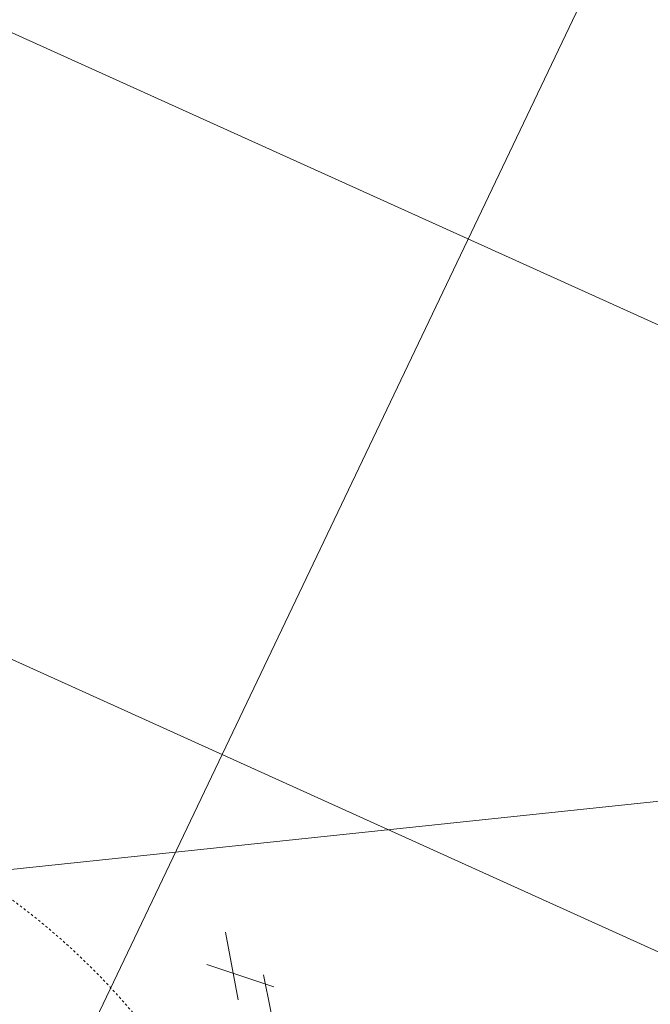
# Model space of a CAD drawing. Header units: centimetres. Extents: x 843425950 to 843478602, y 588811213 to 588851397.
# Tile 49 of 89: x 843442564 to 843442700, y 588832503 to 588832714. Entities that reach past the tile are written whole.
import ezdxf

# ---------------------------------------------------------------- set-up
doc = ezdxf.new("R2010")
doc.units = ezdxf.units.CM
doc.header["$MEASUREMENT"] = 0
doc.linetypes.add('EGBU01', pattern=[1, 0.5, -0.5])
doc.layers.get('0').update_dxf_attribs({"lineweight": 5})
for name, color, linetype, lineweight in [('0-LINIA CIENKA', 8, 'Continuous', 9), ('IS_WOD_rzędne', 5, 'Continuous', 9), ('S_strefa zagrożenia wybuchem', 7, 'EGBU01', 13), ('wymiarowanie', 123, 'Continuous', 5)]:
    doc.layers.add(name, color=color, linetype=linetype, lineweight=lineweight)
picture_1 = doc.add_image_def('image1.jpg', size_in_pixel=(6614, 4677))

# ---------------------------------------------------------------- blocks, each defined once
blk = doc.blocks.new('PZT BARSZCZEWO')
at = {"layer": '0-LINIA CIENKA', "lineweight": 5, "ltscale": 2, "transparency": 33554687}
h = blk.add_hatch(dxfattribs=at)
h.set_pattern_fill('ANSI37', color=256, scale=1000, angle=20)
h.set_pattern_definition([(65, (0, 0), (-113.2884733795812, 52.82728271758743), []), (155, (0, 0), (-52.82728271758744, -113.2884733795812), [])])
edge = h.paths.add_edge_path()
edge.add_line((843441756.9641684, 588833158.7344854), (843442575.483008, 588832236.5806395))
edge.add_line((843442575.483008, 588832236.5806395), (843444368.2496421, 588833842.5538505))
edge.add_line((843444368.2496421, 588833842.5538505), (843443655.9849038, 588834657.7236509))
edge.add_line((843443655.9849038, 588834657.7236509), (843443055.3110482, 588834184.0961442))
edge.add_line((843443055.3110482, 588834184.0961442), (843442940.5186727, 588834093.6003145))
edge.add_line((843442923.836077, 588834078.4714526), (843441756.9641684, 588833158.7344854))
h.paths.add_polyline_path([(843444368.2496421, 588833842.5538505), (843445637.7722989, 588832389.7115824), (843445134.1501327, 588831938.9706669), (843444877.3431487, 588832225.9353465), (843444824.5023687, 588832178.7412899), (843444831.1155701, 588832169.6302025), (843444743.8351632, 588832091.7792779), (843443710.0761355, 588833247.9569395)])
at = {"layer": 'wymiarowanie', "lineweight": 5, "ltscale": 0.5}
image = blk.add_image(picture_1, insert=(843431362.0643705, 588824232.5320414), size_in_units=(21007.289183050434, 14855.018374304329), rotation=0.10583542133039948, dxfattribs=at)
image.dxf.flags = 7

msp = doc.modelspace()

# ---------------------------------------------------------------- block references
msp.add_blockref('PZT BARSZCZEWO', (0, 0))

# ---------------------------------------------------------------- next in the draw order: hatches: boundary and pattern name
at = {"layer": 'S_strefa zagrożenia wybuchem'}
h = msp.add_hatch(dxfattribs=at)
h.set_pattern_fill('AR-CONC', color=1, scale=9.999999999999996, angle=359.8311976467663)
h.set_pattern_definition([(49.83119764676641, (843444005.5862415, 588831444.9671925), (71.70721923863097, -6.486502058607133), [7.49999999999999, -82.49999999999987]), (354.8311976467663, (843444005.5862415, 588831444.9671925), (-13.65346586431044, 75.25976518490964), [5.999999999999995, -65.99999999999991]), (100.2826421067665, (843444011.561843, 588831444.4266508), (58.05375314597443, 68.77326235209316), [6.37401919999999, -70.11421119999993]), (46.01539764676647, (843444005.6451646, 588831464.9671057), (106.6749053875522, -16.86628182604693), [11.25, -123.75]), (96.46683313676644, (843444014.5347368, 588831463.561579), (93.75277913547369, 97.13607164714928), [9.561034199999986, -105.1713759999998]), (351.0153616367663, (843444005.6451646, 588831464.9671057), (93.75277907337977, 97.13607159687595), [8.999999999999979, -99.00000009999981]), (20.83119764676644, (843444015.6303904, 588831459.9376659), (59.57182849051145, -40.43757225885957), [7.499999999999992, -82.4999999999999]), (325.8311976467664, (843444015.6303904, 588831459.9376659), (24.54506786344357, 72.44300538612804), [5.999999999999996, -65.99999999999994]), (71.28264238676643, (843444020.5947094, 588831456.5678682), (84.11689562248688, 32.00543297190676), [6.374018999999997, -70.11421119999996]), (37.33119764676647, (843444005.5862415, 588831444.9671925), (1.314055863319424, 33.28565843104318), [0, -65.2, 0, -67, 0, -66.25000000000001]), (7.331197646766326, (843444005.5862415, 588831444.9671925), (26.42303928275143, 39.36349571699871), [0, -38.19999999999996, 0, -63.69999999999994, 0, -25.24999999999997]), (327.3311976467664, (843443983.2863383, 588831445.0328918), (53.37536693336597, -2.412749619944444), [0, -24.99999999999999, 0, -77.99999999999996, 0, -103.4999999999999]), (317.3311976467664, (843443973.2863817, 588831445.0623533), (58.34785629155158, 9.838639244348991), [0, -32.49999999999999, 0, -51.79999999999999, 0, -73.49999999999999])])
edge = h.paths.add_edge_path()
edge.add_arc((843442474.7323442, 588832394.8086982), 150, 166.4400334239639, 166.4400334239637)

# ---------------------------------------------------------------- next in the draw order: linework, layer by layer
at = {"color": 0}
for points in [[(843442608.6661615, 588832518.1016107), (843442611.3990602, 588832503.5453176)], [(843442604.6539576, 588832511.1432904), (843442619.0648593, 588832506.3880718)], [(843442616.8164928, 588832508.9207281), (843442619.8304386, 588832494.0478517)]]:
    msp.add_lwpolyline(points, dxfattribs=at)
at = {"layer": 'IS_WOD_rzędne', "linetype": 'Continuous'}
msp.add_line((843438521.9975754, 588832106.0386289), (843444112.083141, 588832694.8302505), dxfattribs=at)
at = {"layer": 'S_strefa zagrożenia wybuchem', "color": 1}
msp.add_circle((843442474.0504117, 588832404.0852572), 150, dxfattribs=at)

doc.saveas('drawing.dxf')
